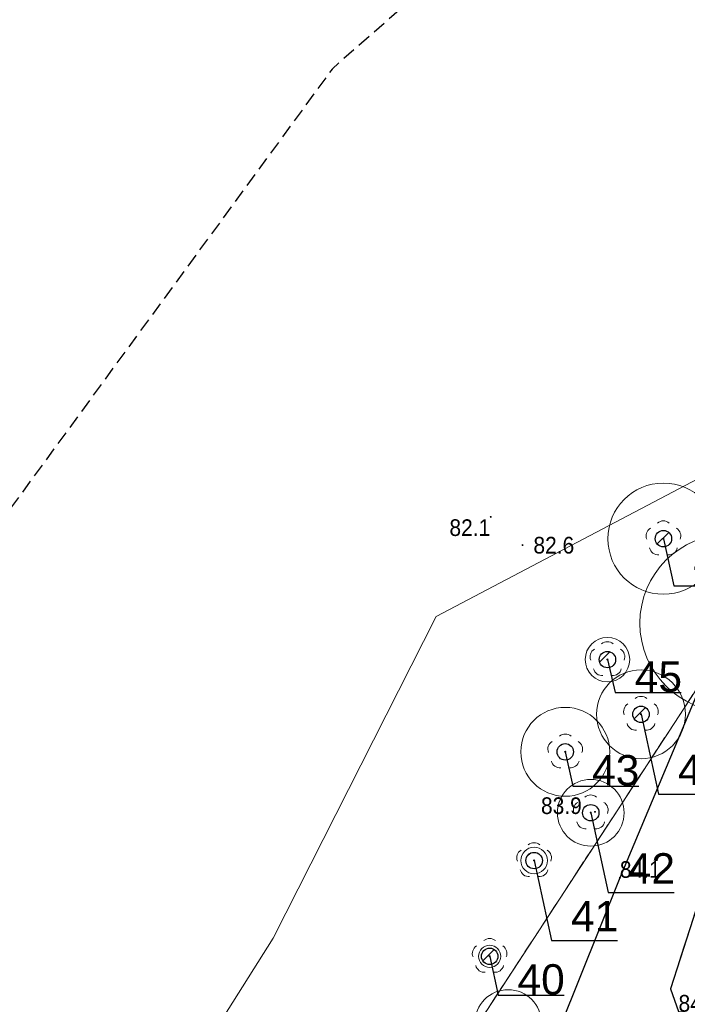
# Model space of a CAD drawing. Header units: metres. Extents: x 6540907 to 6541833, y 5893434 to 5894895.
# Tile 90 of 256: x 6540983 to 6541013, y 5894188 to 5894232. Entities that reach past the tile are written whole.
import ezdxf
from ezdxf import colors
from ezdxf.entities.mleader import LeaderData, LeaderLine
from ezdxf.math import Vec2, Vec3

# ---------------------------------------------------------------- set-up
doc = ezdxf.new("R2010")
doc.units = ezdxf.units.M
doc.header["$MEASUREMENT"] = 0
for name, pattern in [('1.5_0.5', [2, 1.5, -0.5]), ('2', [0.9, 0.6, -0.3]), ('219-500', [0, 0]), ('egug-500', [1, 0.5, -0.5])]:
    doc.linetypes.add(name, pattern=pattern)
doc.layers.get('0').update_dxf_attribs({"color": 2, "linetype": 'CONTINUOUS', "lineweight": 5})
for name, color, linetype, lineweight in [('218-kontur użytku gruntowego', 251, 'CONTINUOUS', 9), ('219-działka ewidencyjna', 152, 'CONTINUOUS', 18), ('drzewo liściaste', 251, 'CONTINUOUS', 9), ('jezdnia', 251, 'CONTINUOUS', 9), ('krawężnik', 251, 'CONTINUOUS', 9), ('pikieta naturalna', 251, 'CONTINUOUS', 9), ('pikieta naturalna-Atr2', 251, 'CONTINUOUS', 9), ('woda stojąca', 251, 'CONTINUOUS', 9), ('z_i_drzewa_liściste_korony', 66, 'CONTINUOUS', 20), ('z_i_drzewa_opis', 7, 'CONTINUOUS', 25), ('Zakres', 252, 'CONTINUOUS', 15)]:
    doc.layers.add(name, color=color, linetype=linetype, lineweight=lineweight)
doc.styles.add('Opisowy', font='arial.ttf')
doc.styles.get("Standard").update_dxf_attribs({"font": 'Arial', "width": 0.75})

# ---------------------------------------------------------------- blocks, each defined once
blk = doc.blocks.new('PW01')
at = {"linetype": 'Continuous', "lineweight": 13}
h = blk.add_hatch(color=0, dxfattribs=at)
edge = h.paths.add_edge_path()
edge.add_arc((0, 0), 0.045, 0, 360)
blk = doc.blocks.new('OP021')
at = {"linetype": 'Continuous', "lineweight": 13}
h = blk.add_hatch(color=0, dxfattribs=at)
edge = h.paths.add_edge_path()
edge.add_arc((0, 0), 0.05, 0, 360)
at = {"color": 0, "linetype": 'Continuous', "lineweight": 13}
for centre, start, end in [((-0.38, 0.124), 121.308, 202.548), ((0, 0.4), 49.272, 130.728), ((0.38, 0.124), 337.452, 58.692), ((-0.235, -0.324), 193.221, 274.871), ((0.235, -0.324), 265.129, 346.779)]:
    blk.add_arc(centre, 0.4, start, end, dxfattribs=at)
blk = doc.blocks.new('_None')
blk = doc.blocks.new('punkt')
h = blk.add_hatch()
h.set_pattern_fill('ANSI32', color=256, scale=0.2)
h.set_pattern_definition([(45, (-4781848.87, -5644337.08), (-1.34703841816, 1.34703841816), []), (45, (-4781847.972, -5644337.08), (-1.34703841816, 1.34703841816), [])])
edge = h.paths.add_edge_path()
edge.add_arc((0, 0), 0.243, 0, 360)
blk.add_circle((0, 0), 0.243)

msp = doc.modelspace()

# ---------------------------------------------------------------- linework, layer by layer
at = {"layer": '218-kontur użytku gruntowego', "linetype": 'egug-500', "lineweight": 18, "flags": 128}
for points in [[(6541015.38, 5894204.438), (6541000.71, 5894181.968)], [(6541000.71, 5894181.968), (6541015.38, 5894204.438)]]:
    msp.add_lwpolyline(points, dxfattribs=at)
at = {"layer": '219-działka ewidencyjna', "linetype": '219-500', "lineweight": 18, "flags": 128}
msp.add_lwpolyline([(6541018.98, 5894209.948), (6541000.71, 5894181.968)], dxfattribs=at)
at = {"layer": 'jezdnia', "linetype": '1.5_0.5', "lineweight": 18, "flags": 128}
msp.add_lwpolyline([(6540921.23, 5894108.338), (6540924.81, 5894104.958), (6540929.08, 5894109.478), (6540942.44, 5894123.308), (6540948.83, 5894127.078), (6540957.35, 5894132.048), (6540959.24, 5894133.098), (6540967.4, 5894137.838), (6540969.59, 5894139.138), (6540972.14, 5894140.538), (6540973.93, 5894141.538), (6540977.19, 5894143.428), (6540983.03, 5894147.318), (6540987.16, 5894150.868), (6540988.5, 5894152.208), (6540993.97, 5894157.658), (6540998.31, 5894162.568), (6541001.31, 5894166.758), (6541002.44, 5894168.378), (6541003.89, 5894170.388), (6541005.24, 5894171.608), (6541007.68, 5894172.528), (6541010.72, 5894172.898), (6541014.25, 5894172.258), (6541018.77, 5894170.458), (6541020.68, 5894172.438), (6541015.79, 5894177.148), (6541014.35, 5894179.378), (6541014.44, 5894181.898), (6541015.79, 5894183.468), (6541031.2, 5894193.128), (6541029.11, 5894195.978), (6541014.27, 5894187.548), (6541013.09, 5894187.658), (6541012.73, 5894188.688), (6541014.9, 5894195.438), (6541015.56, 5894197.168), (6541016.28, 5894198.878), (6541018.17, 5894202.358), (6541014.81, 5894204.068), (6541010.45, 5894193.678), (6541005.96, 5894182.498), (6541002.87, 5894176.248), (6540997.93, 5894168.668), (6540994.91, 5894164.648), (6540988.4, 5894157.578), (6540982.23, 5894151.808), (6540975.63, 5894147.188), (6540966.12, 5894141.668), (6540958.27, 5894137.338), (6540948.75, 5894131.828), (6540936.8, 5894124.378), (6540932.82, 5894121.338)], close=True, dxfattribs=at)
at = {"layer": 'krawężnik', "linetype": 'Continuous', "lineweight": 25, "flags": 128}
for points in [[(6541014.81, 5894204.068), (6541010.45, 5894193.678), (6541005.96, 5894182.498), (6541002.87, 5894176.248), (6540997.93, 5894168.668), (6540994.91, 5894164.648), (6540988.4, 5894157.578), (6540982.23, 5894151.808), (6540975.63, 5894147.188), (6540966.12, 5894141.668), (6540958.27, 5894137.338)], [(6541018.17, 5894202.358), (6541016.28, 5894198.878), (6541015.56, 5894197.168), (6541014.9, 5894195.438), (6541012.73, 5894188.688), (6541013.09, 5894187.658), (6541014.27, 5894187.548), (6541029.11, 5894195.978)]]:
    msp.add_lwpolyline(points, dxfattribs=at)
at = {"layer": 'woda stojąca', "linetype": 'Continuous', "lineweight": 18, "flags": 128}
msp.add_lwpolyline([(6540907.06, 5894107.925), (6540908.8, 5894109.748), (6540915.93, 5894116.298), (6540921.96, 5894121.128), (6540933.44, 5894133.998), (6540944.84, 5894142.188), (6540956.32, 5894151.188), (6540968.69, 5894161.598), (6540976.33, 5894167.588), (6540989.91, 5894183.128), (6540994.84, 5894190.958), (6541002.18, 5894205.438), (6541014.56, 5894211.938), (6541020.38, 5894215.608), (6541022.69, 5894220.518), (6541025.77, 5894221.548), (6541033.93, 5894226.228), (6541046.31, 5894234.428), (6541063.19, 5894246.088), (6541068.21, 5894250.668)], dxfattribs=at)
at = {"layer": 'z_i_drzewa_liściste_korony', "linetype": 'Continuous'}
for centre, radius in [((6541012.411, 5894208.935), 2.5), ((6541015.35, 5894205.138), 4), ((6541009.891, 5894203.495), 1), ((6541011.401, 5894201.035), 2), ((6541007.991, 5894199.345), 2), ((6541009.141, 5894196.605), 1.5), ((6541006.591, 5894194.455), 0.6), ((6541004.591, 5894190.145), 0.5), ((6541005.421, 5894187.145), 1.5)]:
    msp.add_circle(centre, radius, dxfattribs=at)
at = {"layer": 'Zakres', "linetype": '2', "lineweight": 25, "flags": 128}
msp.add_lwpolyline([(6541682.61, 5894095.007), (6541557.28, 5894200.188), (6541380.44, 5894273.688), (6541307.38, 5894262.598), (6541211.66, 5894300.638), (6541170.76, 5894305.568), (6541137.92, 5894291.268), (6541058.11, 5894283.298), (6540997.5, 5894230.068), (6540930.81, 5894138.998)], dxfattribs=at)

# ---------------------------------------------------------------- block references
at = {"layer": 'drzewo liściaste', "linetype": 'Continuous', "lineweight": 18}
for p in [(6541012.41, 5894208.938), (6541009.89, 5894203.498), (6541009.89, 5894203.498), (6541009.89, 5894203.498), (6541011.4, 5894201.038), (6541011.4, 5894201.038), (6541011.4, 5894201.038), (6541007.99, 5894199.348), (6541007.99, 5894199.348), (6541007.99, 5894199.348), (6541009.14, 5894196.608), (6541009.14, 5894196.608), (6541009.14, 5894196.608), (6541006.59, 5894194.458), (6541006.59, 5894194.458), (6541006.59, 5894194.458), (6541004.59, 5894190.148), (6541004.59, 5894190.148), (6541004.59, 5894190.148)]:
    msp.add_blockref('OP021', p, dxfattribs=at)
at = {"layer": 'pikieta naturalna', "linetype": 'Continuous', "lineweight": 13}
for p in [(6541004.64, 5894209.918), (6541006.07, 5894208.648), (6541009.33, 5894196.648), (6541010.45, 5894193.678)]:
    msp.add_blockref('PW01', p, dxfattribs=at)
at = {"layer": 'z_i_drzewa_opis', "ltscale": 0.01, "xscale": 1.520278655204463, "yscale": 1.520278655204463, "zscale": 1.520278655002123}
for p in [(6541012.411, 5894208.935), (6541009.891, 5894203.495), (6541011.401, 5894201.035), (6541007.991, 5894199.345), (6541009.141, 5894196.605), (6541006.591, 5894194.455), (6541004.591, 5894190.145)]:
    msp.add_blockref('punkt', p, dxfattribs=at)

# ---------------------------------------------------------------- texts
at = {"layer": 'pikieta naturalna-Atr2', "width": 0.9}
for s, p in [('82.1', (6541002.78, 5894209.058)), ('82.6', (6541006.56, 5894208.268)), ('83.9', (6541006.9, 5894196.548)), ('84.1', (6541010.45, 5894193.678)), ('84.1', (6541013.09, 5894187.658))]:
    msp.add_text(s, height=0.75, dxfattribs=at).set_placement(p)

# ---------------------------------------------------------------- leaders
at = {"layer": 'z_i_drzewa_opis'}
ml = msp.add_multileader_mtext('Standard', dxfattribs=at)
ml.set_content('47', color=256, style='Opisowy')
ml.set_leader_properties()
ml.set_arrow_properties(name='NONE')
ml.build(insert=Vec2(0, 0))
ml.multileader.update_dxf_attribs({"has_dogleg": 0, "text_left_attachment_type": 6, "text_right_attachment_type": 5, "text_top_attachment_type": 0, "text_bottom_attachment_type": 0, "dogleg_length": 1.914, "arrow_head_size": 7.005})
ctx = ml.context
ctx.base_point, ctx.char_height, ctx.arrow_head_size, ctx.landing_gap_size, ctx.plane_origin = Vec3(6541012.885, 5894206.818), 1.3683, 7.005, 0.876, Vec3(6541005.828, 5894200.959)
ctx.left_attachment, ctx.right_attachment, ctx.attachment_type = 6, 5, 2
notes = []
notes.append((ctx, [(1, (1, 1, 0), (6541009.844, 5894206.818), (1, 0), 3.041, [(0, [(6541012.411, 5894208.935), (6541012.885, 5894206.818), (6541012.885, 5894206.818), (6541012.885, 5894206.818), (6541012.885, 5894206.818), (6541012.885, 5894206.818), (6541012.885, 5894206.818), (6541012.885, 5894206.818), (6541012.885, 5894206.818), (6541012.885, 5894206.818), (6541012.885, 5894206.818), (6541012.885, 5894206.818), (6541012.885, 5894206.818), (6541012.885, 5894206.818), (6541012.885, 5894206.818), (6541012.885, 5894206.818), (6541012.885, 5894206.818), (6541012.885, 5894206.818), (6541012.885, 5894206.818), (6541012.885, 5894206.818), (6541012.885, 5894206.818), (6541012.885, 5894206.818), (6541012.885, 5894206.818), (6541012.885, 5894206.818), (6541012.885, 5894206.818), (6541012.885, 5894206.818), (6541012.885, 5894206.818), (6541012.885, 5894206.818), (6541012.885, 5894206.818), (6541012.885, 5894206.818), (6541012.885, 5894206.818), (6541012.885, 5894206.818), (6541012.885, 5894206.818), (6541012.885, 5894206.818), (6541012.885, 5894206.818), (6541012.885, 5894206.818), (6541012.885, 5894206.818), (6541012.885, 5894206.818), (6541012.885, 5894206.818), (6541012.885, 5894206.818), (6541012.885, 5894206.818), (6541012.885, 5894206.818), (6541012.885, 5894206.818), (6541012.885, 5894206.818), (6541012.885, 5894206.818), (6541012.885, 5894206.818), (6541012.885, 5894206.818), (6541012.885, 5894206.818), (6541012.885, 5894206.818), (6541012.885, 5894206.818), (6541012.885, 5894206.818), (6541012.885, 5894206.818), (6541012.885, 5894206.818), (6541012.885, 5894206.818), (6541012.885, 5894206.818), (6541012.885, 5894206.818), (6541012.885, 5894206.818), (6541012.885, 5894206.818), (6541012.885, 5894206.818), (6541012.885, 5894206.818), (6541012.885, 5894206.818), (6541012.885, 5894206.818), (6541012.885, 5894206.818), (6541012.885, 5894206.818), (6541012.885, 5894206.818), (6541012.885, 5894206.818), (6541012.885, 5894206.818), (6541012.885, 5894206.818), (6541012.885, 5894206.818), (6541012.885, 5894206.818), (6541012.885, 5894206.818), (6541012.885, 5894206.818), (6541012.885, 5894206.818), (6541012.885, 5894206.818), (6541012.885, 5894206.818), (6541012.885, 5894206.818), (6541012.885, 5894206.818), (6541012.885, 5894206.818), (6541012.885, 5894206.818), (6541012.885, 5894206.818), (6541012.885, 5894206.818), (6541012.885, 5894206.818), (6541012.885, 5894206.818), (6541012.885, 5894206.818), (6541012.885, 5894206.818), (6541012.885, 5894206.818), (6541012.885, 5894206.818), (6541012.885, 5894206.818), (6541012.885, 5894206.818), (6541012.885, 5894206.818), (6541012.885, 5894206.818), (6541012.885, 5894206.818), (6541012.885, 5894206.818), (6541012.885, 5894206.818), (6541012.885, 5894206.818), (6541012.885, 5894206.818), (6541012.885, 5894206.818), (6541012.885, 5894206.818), (6541012.885, 5894206.818), (6541012.885, 5894206.818), (6541012.885, 5894206.818), (6541012.885, 5894206.818), (6541012.885, 5894206.818), (6541012.885, 5894206.818), (6541012.885, 5894206.818), (6541012.885, 5894206.818), (6541012.885, 5894206.818), (6541012.885, 5894206.818), (6541012.885, 5894206.818), (6541012.885, 5894206.818), (6541012.885, 5894206.818), (6541012.885, 5894206.818), (6541012.885, 5894206.818), (6541012.885, 5894206.818), (6541012.885, 5894206.818), (6541012.885, 5894206.818), (6541012.885, 5894206.818), (6541012.885, 5894206.818), (6541012.885, 5894206.818), (6541012.885, 5894206.818), (6541012.885, 5894206.818), (6541012.885, 5894206.818), (6541012.885, 5894206.818), (6541012.885, 5894206.818), (6541012.885, 5894206.818), (6541012.885, 5894206.818)], 256, [])])]))
ctx.mtext.insert, ctx.mtext.flow_direction = Vec3(6541013.76, 5894208.591), 5
ml = msp.add_multileader_mtext('Standard', dxfattribs=at)
ml.set_content('46', color=256, style='Opisowy')
ml.set_leader_properties()
ml.set_arrow_properties(name='NONE')
ml.build(insert=Vec2(0, 0))
ml.multileader.update_dxf_attribs({"has_dogleg": 0, "text_left_attachment_type": 6, "text_right_attachment_type": 5, "text_top_attachment_type": 0, "text_bottom_attachment_type": 0, "dogleg_length": 1.914, "arrow_head_size": 7.005})
ctx = ml.context
ctx.base_point, ctx.char_height, ctx.arrow_head_size, ctx.landing_gap_size, ctx.plane_origin = Vec3(6541015.763, 5894203.379), 1.3683, 7.005, 0.876, Vec3(6541008.768, 5894197.159)
ctx.left_attachment, ctx.right_attachment, ctx.attachment_type = 6, 5, 2
notes.append((ctx, [(1, (1, 1, 0), (6541012.723, 5894203.379), (1, 0), 3.041, [(0, [(6541015.351, 5894205.135), (6541015.763, 5894203.379), (6541015.763, 5894203.379), (6541015.763, 5894203.379), (6541015.763, 5894203.379), (6541015.763, 5894203.379), (6541015.763, 5894203.379), (6541015.763, 5894203.379), (6541015.763, 5894203.379), (6541015.763, 5894203.379), (6541015.763, 5894203.379), (6541015.763, 5894203.379), (6541015.763, 5894203.379), (6541015.763, 5894203.379), (6541015.763, 5894203.379), (6541015.763, 5894203.379), (6541015.763, 5894203.379), (6541015.763, 5894203.379), (6541015.763, 5894203.379), (6541015.763, 5894203.379), (6541015.763, 5894203.379), (6541015.763, 5894203.379), (6541015.763, 5894203.379), (6541015.763, 5894203.379), (6541015.763, 5894203.379), (6541015.763, 5894203.379), (6541015.763, 5894203.379), (6541015.763, 5894203.379), (6541015.763, 5894203.379), (6541015.763, 5894203.379), (6541015.763, 5894203.379), (6541015.763, 5894203.379), (6541015.763, 5894203.379), (6541015.763, 5894203.379), (6541015.763, 5894203.379), (6541015.763, 5894203.379), (6541015.763, 5894203.379), (6541015.763, 5894203.379), (6541015.763, 5894203.379), (6541015.763, 5894203.379), (6541015.763, 5894203.379), (6541015.763, 5894203.379), (6541015.763, 5894203.379), (6541015.763, 5894203.379), (6541015.763, 5894203.379), (6541015.763, 5894203.379), (6541015.763, 5894203.379), (6541015.763, 5894203.379), (6541015.763, 5894203.379), (6541015.763, 5894203.379), (6541015.763, 5894203.379), (6541015.763, 5894203.379), (6541015.763, 5894203.379), (6541015.763, 5894203.379), (6541015.763, 5894203.379), (6541015.763, 5894203.379), (6541015.763, 5894203.379), (6541015.763, 5894203.379), (6541015.763, 5894203.379), (6541015.763, 5894203.379), (6541015.763, 5894203.379), (6541015.763, 5894203.379), (6541015.763, 5894203.379), (6541015.763, 5894203.379), (6541015.763, 5894203.379), (6541015.763, 5894203.379), (6541015.763, 5894203.379), (6541015.763, 5894203.379), (6541015.763, 5894203.379), (6541015.763, 5894203.379), (6541015.763, 5894203.379), (6541015.763, 5894203.379), (6541015.763, 5894203.379), (6541015.763, 5894203.379), (6541015.763, 5894203.379), (6541015.763, 5894203.379), (6541015.763, 5894203.379), (6541015.763, 5894203.379), (6541015.763, 5894203.379), (6541015.763, 5894203.379), (6541015.763, 5894203.379), (6541015.763, 5894203.379), (6541015.763, 5894203.379), (6541015.763, 5894203.379), (6541015.763, 5894203.379), (6541015.763, 5894203.379), (6541015.763, 5894203.379), (6541015.763, 5894203.379), (6541015.763, 5894203.379), (6541015.763, 5894203.379), (6541015.763, 5894203.379), (6541015.763, 5894203.379), (6541015.763, 5894203.379), (6541015.763, 5894203.379), (6541015.763, 5894203.379), (6541015.763, 5894203.379), (6541015.763, 5894203.379), (6541015.763, 5894203.379), (6541015.763, 5894203.379), (6541015.763, 5894203.379), (6541015.763, 5894203.379), (6541015.763, 5894203.379), (6541015.763, 5894203.379), (6541015.763, 5894203.379), (6541015.763, 5894203.379), (6541015.763, 5894203.379), (6541015.763, 5894203.379), (6541015.763, 5894203.379), (6541015.763, 5894203.379), (6541015.763, 5894203.379), (6541015.763, 5894203.379), (6541015.763, 5894203.379), (6541015.763, 5894203.379), (6541015.763, 5894203.379), (6541015.763, 5894203.379), (6541015.763, 5894203.379), (6541015.763, 5894203.379), (6541015.763, 5894203.379), (6541015.763, 5894203.379), (6541015.763, 5894203.379), (6541015.763, 5894203.379), (6541015.763, 5894203.379), (6541015.763, 5894203.379), (6541015.763, 5894203.379), (6541015.763, 5894203.379), (6541015.763, 5894203.379)], 256, [])])]))
ctx.mtext.insert, ctx.mtext.flow_direction = Vec3(6541016.639, 5894204.771), 5
ml = msp.add_multileader_mtext('Standard', dxfattribs=at)
ml.set_content('45', color=256, style='Opisowy')
ml.set_leader_properties()
ml.set_arrow_properties(name='NONE')
ml.build(insert=Vec2(0, 0))
ml.multileader.update_dxf_attribs({"has_dogleg": 0, "text_left_attachment_type": 6, "text_right_attachment_type": 5, "text_top_attachment_type": 0, "text_bottom_attachment_type": 0, "dogleg_length": 1.914, "arrow_head_size": 7.005})
ctx = ml.context
ctx.base_point, ctx.char_height, ctx.arrow_head_size, ctx.landing_gap_size, ctx.plane_origin = Vec3(6541010.245, 5894202.02), 1.3683, 7.005, 0.876, Vec3(6541003.308, 5894195.519)
ctx.left_attachment, ctx.right_attachment, ctx.attachment_type = 6, 5, 2
notes.append((ctx, [(1, (1, 1, 0), (6541007.205, 5894202.02), (1, 0), 3.041, [(0, [(6541009.891, 5894203.495), (6541010.245, 5894202.02), (6541010.245, 5894202.02), (6541010.245, 5894202.02), (6541010.245, 5894202.02), (6541010.245, 5894202.02), (6541010.245, 5894202.02), (6541010.245, 5894202.02), (6541010.245, 5894202.02), (6541010.245, 5894202.02), (6541010.245, 5894202.02), (6541010.245, 5894202.02), (6541010.245, 5894202.02), (6541010.245, 5894202.02), (6541010.245, 5894202.02), (6541010.245, 5894202.02), (6541010.245, 5894202.02), (6541010.245, 5894202.02), (6541010.245, 5894202.02), (6541010.245, 5894202.02), (6541010.245, 5894202.02), (6541010.245, 5894202.02), (6541010.245, 5894202.02), (6541010.245, 5894202.02), (6541010.245, 5894202.02), (6541010.245, 5894202.02), (6541010.245, 5894202.02), (6541010.245, 5894202.02), (6541010.245, 5894202.02), (6541010.245, 5894202.02), (6541010.245, 5894202.02), (6541010.245, 5894202.02), (6541010.245, 5894202.02), (6541010.245, 5894202.02), (6541010.245, 5894202.02), (6541010.245, 5894202.02), (6541010.245, 5894202.02), (6541010.245, 5894202.02), (6541010.245, 5894202.02), (6541010.245, 5894202.02), (6541010.245, 5894202.02), (6541010.245, 5894202.02), (6541010.245, 5894202.02), (6541010.245, 5894202.02), (6541010.245, 5894202.02), (6541010.245, 5894202.02), (6541010.245, 5894202.02), (6541010.245, 5894202.02), (6541010.245, 5894202.02), (6541010.245, 5894202.02), (6541010.245, 5894202.02), (6541010.245, 5894202.02), (6541010.245, 5894202.02), (6541010.245, 5894202.02), (6541010.245, 5894202.02), (6541010.245, 5894202.02), (6541010.245, 5894202.02), (6541010.245, 5894202.02), (6541010.245, 5894202.02), (6541010.245, 5894202.02), (6541010.245, 5894202.02), (6541010.245, 5894202.02), (6541010.245, 5894202.02), (6541010.245, 5894202.02), (6541010.245, 5894202.02), (6541010.245, 5894202.02), (6541010.245, 5894202.02), (6541010.245, 5894202.02), (6541010.245, 5894202.02), (6541010.245, 5894202.02), (6541010.245, 5894202.02), (6541010.245, 5894202.02), (6541010.245, 5894202.02), (6541010.245, 5894202.02), (6541010.245, 5894202.02), (6541010.245, 5894202.02), (6541010.245, 5894202.02), (6541010.245, 5894202.02), (6541010.245, 5894202.02), (6541010.245, 5894202.02), (6541010.245, 5894202.02), (6541010.245, 5894202.02), (6541010.245, 5894202.02), (6541010.245, 5894202.02), (6541010.245, 5894202.02), (6541010.245, 5894202.02), (6541010.245, 5894202.02), (6541010.245, 5894202.02), (6541010.245, 5894202.02), (6541010.245, 5894202.02), (6541010.245, 5894202.02), (6541010.245, 5894202.02), (6541010.245, 5894202.02), (6541010.245, 5894202.02), (6541010.245, 5894202.02), (6541010.245, 5894202.02), (6541010.245, 5894202.02), (6541010.245, 5894202.02), (6541010.245, 5894202.02), (6541010.245, 5894202.02), (6541010.245, 5894202.02), (6541010.245, 5894202.02), (6541010.245, 5894202.02), (6541010.245, 5894202.02), (6541010.245, 5894202.02), (6541010.245, 5894202.02), (6541010.245, 5894202.02), (6541010.245, 5894202.02), (6541010.245, 5894202.02), (6541010.245, 5894202.02), (6541010.245, 5894202.02), (6541010.245, 5894202.02), (6541010.245, 5894202.02), (6541010.245, 5894202.02), (6541010.245, 5894202.02), (6541010.245, 5894202.02), (6541010.245, 5894202.02), (6541010.245, 5894202.02), (6541010.245, 5894202.02), (6541010.245, 5894202.02), (6541010.245, 5894202.02), (6541010.245, 5894202.02), (6541010.245, 5894202.02), (6541010.245, 5894202.02), (6541010.245, 5894202.02), (6541010.245, 5894202.02)], 256, [])])]))
ctx.mtext.insert, ctx.mtext.flow_direction = Vec3(6541011.121, 5894203.411), 5
ml = msp.add_multileader_mtext('Standard', dxfattribs=at)
ml.set_content('44', color=256, style='Opisowy')
ml.set_leader_properties()
ml.set_arrow_properties(name='NONE')
ml.build(insert=Vec2(0, 0))
ml.multileader.update_dxf_attribs({"has_dogleg": 0, "text_left_attachment_type": 6, "text_right_attachment_type": 5, "text_top_attachment_type": 0, "text_bottom_attachment_type": 0, "dogleg_length": 1.914, "arrow_head_size": 7.005})
ctx = ml.context
ctx.base_point, ctx.char_height, ctx.arrow_head_size, ctx.landing_gap_size, ctx.plane_origin = Vec3(6541012.19, 5894197.443), 1.3683, 7.005, 0.876, Vec3(6541004.818, 5894193.059)
ctx.left_attachment, ctx.right_attachment, ctx.attachment_type = 6, 5, 2
notes.append((ctx, [(1, (1, 1, 0), (6541009.149, 5894197.443), (1, 0), 3.041, [(0, [(6541011.401, 5894201.035), (6541012.19, 5894197.443), (6541012.19, 5894197.443), (6541012.19, 5894197.443), (6541012.19, 5894197.443), (6541012.19, 5894197.443), (6541012.19, 5894197.443), (6541012.19, 5894197.443), (6541012.19, 5894197.443), (6541012.19, 5894197.443), (6541012.19, 5894197.443), (6541012.19, 5894197.443), (6541012.19, 5894197.443), (6541012.19, 5894197.443), (6541012.19, 5894197.443), (6541012.19, 5894197.443), (6541012.19, 5894197.443), (6541012.19, 5894197.443), (6541012.19, 5894197.443), (6541012.19, 5894197.443), (6541012.19, 5894197.443), (6541012.19, 5894197.443), (6541012.19, 5894197.443), (6541012.19, 5894197.443), (6541012.19, 5894197.443), (6541012.19, 5894197.443), (6541012.19, 5894197.443), (6541012.19, 5894197.443), (6541012.19, 5894197.443), (6541012.19, 5894197.443), (6541012.19, 5894197.443), (6541012.19, 5894197.443), (6541012.19, 5894197.443), (6541012.19, 5894197.443), (6541012.19, 5894197.443), (6541012.19, 5894197.443), (6541012.19, 5894197.443), (6541012.19, 5894197.443), (6541012.19, 5894197.443), (6541012.19, 5894197.443), (6541012.19, 5894197.443), (6541012.19, 5894197.443), (6541012.19, 5894197.443), (6541012.19, 5894197.443), (6541012.19, 5894197.443), (6541012.19, 5894197.443), (6541012.19, 5894197.443), (6541012.19, 5894197.443), (6541012.19, 5894197.443), (6541012.19, 5894197.443), (6541012.19, 5894197.443), (6541012.19, 5894197.443), (6541012.19, 5894197.443), (6541012.19, 5894197.443), (6541012.19, 5894197.443), (6541012.19, 5894197.443), (6541012.19, 5894197.443), (6541012.19, 5894197.443), (6541012.19, 5894197.443), (6541012.19, 5894197.443), (6541012.19, 5894197.443), (6541012.19, 5894197.443), (6541012.19, 5894197.443), (6541012.19, 5894197.443), (6541012.19, 5894197.443), (6541012.19, 5894197.443), (6541012.19, 5894197.443), (6541012.19, 5894197.443), (6541012.19, 5894197.443), (6541012.19, 5894197.443), (6541012.19, 5894197.443), (6541012.19, 5894197.443), (6541012.19, 5894197.443), (6541012.19, 5894197.443), (6541012.19, 5894197.443), (6541012.19, 5894197.443), (6541012.19, 5894197.443), (6541012.19, 5894197.443), (6541012.19, 5894197.443), (6541012.19, 5894197.443), (6541012.19, 5894197.443), (6541012.19, 5894197.443), (6541012.19, 5894197.443), (6541012.19, 5894197.443), (6541012.19, 5894197.443), (6541012.19, 5894197.443), (6541012.19, 5894197.443), (6541012.19, 5894197.443), (6541012.19, 5894197.443), (6541012.19, 5894197.443), (6541012.19, 5894197.443), (6541012.19, 5894197.443), (6541012.19, 5894197.443), (6541012.19, 5894197.443), (6541012.19, 5894197.443), (6541012.19, 5894197.443), (6541012.19, 5894197.443), (6541012.19, 5894197.443), (6541012.19, 5894197.443), (6541012.19, 5894197.443), (6541012.19, 5894197.443), (6541012.19, 5894197.443), (6541012.19, 5894197.443), (6541012.19, 5894197.443), (6541012.19, 5894197.443), (6541012.19, 5894197.443), (6541012.19, 5894197.443), (6541012.19, 5894197.443), (6541012.19, 5894197.443), (6541012.19, 5894197.443), (6541012.19, 5894197.443), (6541012.19, 5894197.443), (6541012.19, 5894197.443), (6541012.19, 5894197.443), (6541012.19, 5894197.443), (6541012.19, 5894197.443), (6541012.19, 5894197.443), (6541012.19, 5894197.443), (6541012.19, 5894197.443), (6541012.19, 5894197.443), (6541012.19, 5894197.443), (6541012.19, 5894197.443), (6541012.19, 5894197.443), (6541012.19, 5894197.443), (6541012.19, 5894197.443), (6541012.19, 5894197.443)], 256, [])])]))
ctx.mtext.insert, ctx.mtext.flow_direction = Vec3(6541013.065, 5894199.216), 5
ml = msp.add_multileader_mtext('Standard', dxfattribs=at)
ml.set_content('43', color=256, style='Opisowy')
ml.set_leader_properties()
ml.set_arrow_properties(name='NONE')
ml.build(insert=Vec2(0, 0))
ml.multileader.update_dxf_attribs({"has_dogleg": 0, "text_left_attachment_type": 6, "text_right_attachment_type": 5, "text_top_attachment_type": 0, "text_bottom_attachment_type": 0, "dogleg_length": 1.914, "arrow_head_size": 7.005})
ctx = ml.context
ctx.base_point, ctx.char_height, ctx.arrow_head_size, ctx.landing_gap_size, ctx.plane_origin = Vec3(6541008.326, 5894197.808), 1.3683, 7.005, 0.876, Vec3(6541001.408, 5894191.369)
ctx.left_attachment, ctx.right_attachment, ctx.attachment_type = 6, 5, 2
notes.append((ctx, [(1, (1, 1, 0), (6541005.286, 5894197.808), (1, 0), 3.041, [(0, [(6541007.991, 5894199.345), (6541008.326, 5894197.808), (6541008.326, 5894197.808), (6541008.326, 5894197.808), (6541008.326, 5894197.808), (6541008.326, 5894197.808), (6541008.326, 5894197.808), (6541008.326, 5894197.808), (6541008.326, 5894197.808), (6541008.326, 5894197.808), (6541008.326, 5894197.808), (6541008.326, 5894197.808), (6541008.326, 5894197.808), (6541008.326, 5894197.808), (6541008.326, 5894197.808), (6541008.326, 5894197.808), (6541008.326, 5894197.808), (6541008.326, 5894197.808), (6541008.326, 5894197.808), (6541008.326, 5894197.808), (6541008.326, 5894197.808), (6541008.326, 5894197.808), (6541008.326, 5894197.808), (6541008.326, 5894197.808), (6541008.326, 5894197.808), (6541008.326, 5894197.808), (6541008.326, 5894197.808), (6541008.326, 5894197.808), (6541008.326, 5894197.808), (6541008.326, 5894197.808), (6541008.326, 5894197.808), (6541008.326, 5894197.808), (6541008.326, 5894197.808), (6541008.326, 5894197.808), (6541008.326, 5894197.808), (6541008.326, 5894197.808), (6541008.326, 5894197.808), (6541008.326, 5894197.808), (6541008.326, 5894197.808), (6541008.326, 5894197.808), (6541008.326, 5894197.808), (6541008.326, 5894197.808), (6541008.326, 5894197.808), (6541008.326, 5894197.808), (6541008.326, 5894197.808), (6541008.326, 5894197.808), (6541008.326, 5894197.808), (6541008.326, 5894197.808), (6541008.326, 5894197.808), (6541008.326, 5894197.808), (6541008.326, 5894197.808), (6541008.326, 5894197.808), (6541008.326, 5894197.808), (6541008.326, 5894197.808), (6541008.326, 5894197.808), (6541008.326, 5894197.808), (6541008.326, 5894197.808), (6541008.326, 5894197.808), (6541008.326, 5894197.808), (6541008.326, 5894197.808), (6541008.326, 5894197.808), (6541008.326, 5894197.808), (6541008.326, 5894197.808), (6541008.326, 5894197.808), (6541008.326, 5894197.808), (6541008.326, 5894197.808), (6541008.326, 5894197.808), (6541008.326, 5894197.808), (6541008.326, 5894197.808), (6541008.326, 5894197.808), (6541008.326, 5894197.808), (6541008.326, 5894197.808), (6541008.326, 5894197.808), (6541008.326, 5894197.808), (6541008.326, 5894197.808), (6541008.326, 5894197.808), (6541008.326, 5894197.808), (6541008.326, 5894197.808), (6541008.326, 5894197.808), (6541008.326, 5894197.808), (6541008.326, 5894197.808), (6541008.326, 5894197.808), (6541008.326, 5894197.808), (6541008.326, 5894197.808), (6541008.326, 5894197.808), (6541008.326, 5894197.808), (6541008.326, 5894197.808), (6541008.326, 5894197.808), (6541008.326, 5894197.808), (6541008.326, 5894197.808), (6541008.326, 5894197.808), (6541008.326, 5894197.808), (6541008.326, 5894197.808), (6541008.326, 5894197.808), (6541008.326, 5894197.808), (6541008.326, 5894197.808), (6541008.326, 5894197.808), (6541008.326, 5894197.808), (6541008.326, 5894197.808), (6541008.326, 5894197.808), (6541008.326, 5894197.808), (6541008.326, 5894197.808), (6541008.326, 5894197.808), (6541008.326, 5894197.808), (6541008.326, 5894197.808), (6541008.326, 5894197.808), (6541008.326, 5894197.808), (6541008.326, 5894197.808), (6541008.326, 5894197.808), (6541008.326, 5894197.808), (6541008.326, 5894197.808), (6541008.326, 5894197.808), (6541008.326, 5894197.808), (6541008.326, 5894197.808), (6541008.326, 5894197.808), (6541008.326, 5894197.808), (6541008.326, 5894197.808), (6541008.326, 5894197.808), (6541008.326, 5894197.808), (6541008.326, 5894197.808), (6541008.326, 5894197.808), (6541008.326, 5894197.808), (6541008.326, 5894197.808), (6541008.326, 5894197.808), (6541008.326, 5894197.808), (6541008.326, 5894197.808)], 256, [])])]))
ctx.mtext.insert, ctx.mtext.flow_direction = Vec3(6541009.202, 5894199.2), 5
ml = msp.add_multileader_mtext('Standard', dxfattribs=at)
ml.set_content('42', color=256, style='Opisowy')
ml.set_leader_properties()
ml.set_arrow_properties(name='NONE')
ml.build(insert=Vec2(0, 0))
ml.multileader.update_dxf_attribs({"has_dogleg": 0, "text_left_attachment_type": 6, "text_right_attachment_type": 5, "text_top_attachment_type": 0, "text_bottom_attachment_type": 0, "dogleg_length": 1.914, "arrow_head_size": 7.005})
ctx = ml.context
ctx.base_point, ctx.char_height, ctx.arrow_head_size, ctx.landing_gap_size, ctx.plane_origin = Vec3(6541009.93, 5894193.013), 1.3683, 7.005, 0.876, Vec3(6541002.558, 5894188.629)
ctx.left_attachment, ctx.right_attachment, ctx.attachment_type = 6, 5, 2
notes.append((ctx, [(1, (1, 1, 0), (6541006.889, 5894193.013), (1, 0), 3.041, [(0, [(6541009.141, 5894196.605), (6541009.93, 5894193.013), (6541009.93, 5894193.013), (6541009.93, 5894193.013), (6541009.93, 5894193.013), (6541009.93, 5894193.013), (6541009.93, 5894193.013), (6541009.93, 5894193.013), (6541009.93, 5894193.013), (6541009.93, 5894193.013), (6541009.93, 5894193.013), (6541009.93, 5894193.013), (6541009.93, 5894193.013), (6541009.93, 5894193.013), (6541009.93, 5894193.013), (6541009.93, 5894193.013), (6541009.93, 5894193.013), (6541009.93, 5894193.013), (6541009.93, 5894193.013), (6541009.93, 5894193.013), (6541009.93, 5894193.013), (6541009.93, 5894193.013), (6541009.93, 5894193.013), (6541009.93, 5894193.013), (6541009.93, 5894193.013), (6541009.93, 5894193.013), (6541009.93, 5894193.013), (6541009.93, 5894193.013), (6541009.93, 5894193.013), (6541009.93, 5894193.013), (6541009.93, 5894193.013), (6541009.93, 5894193.013), (6541009.93, 5894193.013), (6541009.93, 5894193.013), (6541009.93, 5894193.013), (6541009.93, 5894193.013), (6541009.93, 5894193.013), (6541009.93, 5894193.013), (6541009.93, 5894193.013), (6541009.93, 5894193.013), (6541009.93, 5894193.013), (6541009.93, 5894193.013), (6541009.93, 5894193.013), (6541009.93, 5894193.013), (6541009.93, 5894193.013), (6541009.93, 5894193.013), (6541009.93, 5894193.013), (6541009.93, 5894193.013), (6541009.93, 5894193.013), (6541009.93, 5894193.013), (6541009.93, 5894193.013), (6541009.93, 5894193.013), (6541009.93, 5894193.013), (6541009.93, 5894193.013), (6541009.93, 5894193.013), (6541009.93, 5894193.013), (6541009.93, 5894193.013), (6541009.93, 5894193.013), (6541009.93, 5894193.013), (6541009.93, 5894193.013), (6541009.93, 5894193.013), (6541009.93, 5894193.013), (6541009.93, 5894193.013), (6541009.93, 5894193.013), (6541009.93, 5894193.013), (6541009.93, 5894193.013), (6541009.93, 5894193.013), (6541009.93, 5894193.013), (6541009.93, 5894193.013), (6541009.93, 5894193.013), (6541009.93, 5894193.013), (6541009.93, 5894193.013), (6541009.93, 5894193.013), (6541009.93, 5894193.013), (6541009.93, 5894193.013), (6541009.93, 5894193.013), (6541009.93, 5894193.013), (6541009.93, 5894193.013), (6541009.93, 5894193.013), (6541009.93, 5894193.013), (6541009.93, 5894193.013), (6541009.93, 5894193.013), (6541009.93, 5894193.013), (6541009.93, 5894193.013), (6541009.93, 5894193.013), (6541009.93, 5894193.013), (6541009.93, 5894193.013), (6541009.93, 5894193.013), (6541009.93, 5894193.013), (6541009.93, 5894193.013), (6541009.93, 5894193.013), (6541009.93, 5894193.013), (6541009.93, 5894193.013), (6541009.93, 5894193.013), (6541009.93, 5894193.013), (6541009.93, 5894193.013), (6541009.93, 5894193.013), (6541009.93, 5894193.013), (6541009.93, 5894193.013), (6541009.93, 5894193.013), (6541009.93, 5894193.013), (6541009.93, 5894193.013), (6541009.93, 5894193.013), (6541009.93, 5894193.013), (6541009.93, 5894193.013), (6541009.93, 5894193.013), (6541009.93, 5894193.013), (6541009.93, 5894193.013), (6541009.93, 5894193.013), (6541009.93, 5894193.013), (6541009.93, 5894193.013), (6541009.93, 5894193.013), (6541009.93, 5894193.013), (6541009.93, 5894193.013), (6541009.93, 5894193.013), (6541009.93, 5894193.013), (6541009.93, 5894193.013), (6541009.93, 5894193.013), (6541009.93, 5894193.013), (6541009.93, 5894193.013), (6541009.93, 5894193.013), (6541009.93, 5894193.013), (6541009.93, 5894193.013), (6541009.93, 5894193.013), (6541009.93, 5894193.013), (6541009.93, 5894193.013)], 256, [])])]))
ctx.mtext.insert, ctx.mtext.flow_direction = Vec3(6541010.805, 5894194.786), 5
ml = msp.add_multileader_mtext('Standard', dxfattribs=at)
ml.set_content('41', color=256, style='Opisowy')
ml.set_leader_properties()
ml.set_arrow_properties(name='NONE')
ml.build(insert=Vec2(0, 0))
ml.multileader.update_dxf_attribs({"has_dogleg": 0, "text_left_attachment_type": 6, "text_right_attachment_type": 5, "text_top_attachment_type": 0, "text_bottom_attachment_type": 0, "dogleg_length": 1.914, "arrow_head_size": 7.005})
ctx = ml.context
ctx.base_point, ctx.char_height, ctx.arrow_head_size, ctx.landing_gap_size, ctx.plane_origin = Vec3(6541007.38, 5894190.863), 1.3683, 7.005, 0.876, Vec3(6541000.008, 5894186.479)
ctx.left_attachment, ctx.right_attachment, ctx.attachment_type = 6, 5, 2
notes.append((ctx, [(1, (1, 1, 0), (6541004.339, 5894190.863), (1, 0), 3.041, [(0, [(6541006.591, 5894194.455), (6541007.38, 5894190.863), (6541007.38, 5894190.863), (6541007.38, 5894190.863), (6541007.38, 5894190.863), (6541007.38, 5894190.863), (6541007.38, 5894190.863), (6541007.38, 5894190.863), (6541007.38, 5894190.863), (6541007.38, 5894190.863), (6541007.38, 5894190.863), (6541007.38, 5894190.863), (6541007.38, 5894190.863), (6541007.38, 5894190.863), (6541007.38, 5894190.863), (6541007.38, 5894190.863), (6541007.38, 5894190.863), (6541007.38, 5894190.863), (6541007.38, 5894190.863), (6541007.38, 5894190.863), (6541007.38, 5894190.863), (6541007.38, 5894190.863), (6541007.38, 5894190.863), (6541007.38, 5894190.863), (6541007.38, 5894190.863), (6541007.38, 5894190.863), (6541007.38, 5894190.863), (6541007.38, 5894190.863), (6541007.38, 5894190.863), (6541007.38, 5894190.863), (6541007.38, 5894190.863), (6541007.38, 5894190.863), (6541007.38, 5894190.863), (6541007.38, 5894190.863), (6541007.38, 5894190.863), (6541007.38, 5894190.863), (6541007.38, 5894190.863), (6541007.38, 5894190.863), (6541007.38, 5894190.863), (6541007.38, 5894190.863), (6541007.38, 5894190.863), (6541007.38, 5894190.863), (6541007.38, 5894190.863), (6541007.38, 5894190.863), (6541007.38, 5894190.863), (6541007.38, 5894190.863), (6541007.38, 5894190.863), (6541007.38, 5894190.863), (6541007.38, 5894190.863), (6541007.38, 5894190.863), (6541007.38, 5894190.863), (6541007.38, 5894190.863), (6541007.38, 5894190.863), (6541007.38, 5894190.863), (6541007.38, 5894190.863), (6541007.38, 5894190.863), (6541007.38, 5894190.863), (6541007.38, 5894190.863), (6541007.38, 5894190.863), (6541007.38, 5894190.863), (6541007.38, 5894190.863), (6541007.38, 5894190.863), (6541007.38, 5894190.863), (6541007.38, 5894190.863), (6541007.38, 5894190.863), (6541007.38, 5894190.863), (6541007.38, 5894190.863), (6541007.38, 5894190.863), (6541007.38, 5894190.863), (6541007.38, 5894190.863), (6541007.38, 5894190.863), (6541007.38, 5894190.863), (6541007.38, 5894190.863), (6541007.38, 5894190.863), (6541007.38, 5894190.863), (6541007.38, 5894190.863), (6541007.38, 5894190.863), (6541007.38, 5894190.863), (6541007.38, 5894190.863), (6541007.38, 5894190.863), (6541007.38, 5894190.863), (6541007.38, 5894190.863), (6541007.38, 5894190.863), (6541007.38, 5894190.863), (6541007.38, 5894190.863), (6541007.38, 5894190.863), (6541007.38, 5894190.863), (6541007.38, 5894190.863), (6541007.38, 5894190.863), (6541007.38, 5894190.863), (6541007.38, 5894190.863), (6541007.38, 5894190.863), (6541007.38, 5894190.863), (6541007.38, 5894190.863), (6541007.38, 5894190.863), (6541007.38, 5894190.863), (6541007.38, 5894190.863), (6541007.38, 5894190.863), (6541007.38, 5894190.863), (6541007.38, 5894190.863), (6541007.38, 5894190.863), (6541007.38, 5894190.863), (6541007.38, 5894190.863), (6541007.38, 5894190.863), (6541007.38, 5894190.863), (6541007.38, 5894190.863), (6541007.38, 5894190.863), (6541007.38, 5894190.863), (6541007.38, 5894190.863), (6541007.38, 5894190.863), (6541007.38, 5894190.863), (6541007.38, 5894190.863), (6541007.38, 5894190.863), (6541007.38, 5894190.863), (6541007.38, 5894190.863), (6541007.38, 5894190.863), (6541007.38, 5894190.863), (6541007.38, 5894190.863), (6541007.38, 5894190.863), (6541007.38, 5894190.863), (6541007.38, 5894190.863), (6541007.38, 5894190.863), (6541007.38, 5894190.863), (6541007.38, 5894190.863), (6541007.38, 5894190.863), (6541007.38, 5894190.863)], 256, [])])]))
ctx.mtext.insert, ctx.mtext.flow_direction = Vec3(6541008.255, 5894192.636), 5
ml = msp.add_multileader_mtext('Standard', dxfattribs=at)
ml.set_content('40', color=256, style='Opisowy')
ml.set_leader_properties()
ml.set_arrow_properties(name='NONE')
ml.build(insert=Vec2(0, 0))
ml.multileader.update_dxf_attribs({"has_dogleg": 0, "text_left_attachment_type": 6, "text_right_attachment_type": 5, "text_top_attachment_type": 0, "text_bottom_attachment_type": 0, "dogleg_length": 1.914, "arrow_head_size": 7.005})
ctx = ml.context
ctx.base_point, ctx.char_height, ctx.arrow_head_size, ctx.landing_gap_size, ctx.plane_origin = Vec3(6541004.967, 5894188.398), 1.3683, 7.005, 0.876, Vec3(6540998.008, 5894182.169)
ctx.left_attachment, ctx.right_attachment, ctx.attachment_type = 6, 5, 2
notes.append((ctx, [(1, (1, 1, 0), (6541001.927, 5894188.398), (1, 0), 3.041, [(0, [(6541004.591, 5894190.145), (6541004.967, 5894188.398), (6541004.967, 5894188.398), (6541004.967, 5894188.398), (6541004.967, 5894188.398), (6541004.967, 5894188.398), (6541004.967, 5894188.398), (6541004.967, 5894188.398), (6541004.967, 5894188.398), (6541004.967, 5894188.398), (6541004.967, 5894188.398), (6541004.967, 5894188.398), (6541004.967, 5894188.398), (6541004.967, 5894188.398), (6541004.967, 5894188.398), (6541004.967, 5894188.398), (6541004.967, 5894188.398), (6541004.967, 5894188.398), (6541004.967, 5894188.398), (6541004.967, 5894188.398), (6541004.967, 5894188.398), (6541004.967, 5894188.398), (6541004.967, 5894188.398), (6541004.967, 5894188.398), (6541004.967, 5894188.398), (6541004.967, 5894188.398), (6541004.967, 5894188.398), (6541004.967, 5894188.398), (6541004.967, 5894188.398), (6541004.967, 5894188.398), (6541004.967, 5894188.398), (6541004.967, 5894188.398), (6541004.967, 5894188.398), (6541004.967, 5894188.398), (6541004.967, 5894188.398), (6541004.967, 5894188.398), (6541004.967, 5894188.398), (6541004.967, 5894188.398), (6541004.967, 5894188.398), (6541004.967, 5894188.398), (6541004.967, 5894188.398), (6541004.967, 5894188.398), (6541004.967, 5894188.398), (6541004.967, 5894188.398), (6541004.967, 5894188.398), (6541004.967, 5894188.398), (6541004.967, 5894188.398), (6541004.967, 5894188.398), (6541004.967, 5894188.398), (6541004.967, 5894188.398), (6541004.967, 5894188.398), (6541004.967, 5894188.398), (6541004.967, 5894188.398), (6541004.967, 5894188.398), (6541004.967, 5894188.398), (6541004.967, 5894188.398), (6541004.967, 5894188.398), (6541004.967, 5894188.398), (6541004.967, 5894188.398), (6541004.967, 5894188.398), (6541004.967, 5894188.398), (6541004.967, 5894188.398), (6541004.967, 5894188.398), (6541004.967, 5894188.398), (6541004.967, 5894188.398), (6541004.967, 5894188.398), (6541004.967, 5894188.398), (6541004.967, 5894188.398), (6541004.967, 5894188.398), (6541004.967, 5894188.398), (6541004.967, 5894188.398), (6541004.967, 5894188.398), (6541004.967, 5894188.398), (6541004.967, 5894188.398), (6541004.967, 5894188.398), (6541004.967, 5894188.398), (6541004.967, 5894188.398), (6541004.967, 5894188.398), (6541004.967, 5894188.398), (6541004.967, 5894188.398), (6541004.967, 5894188.398), (6541004.967, 5894188.398), (6541004.967, 5894188.398), (6541004.967, 5894188.398), (6541004.967, 5894188.398), (6541004.967, 5894188.398), (6541004.967, 5894188.398), (6541004.967, 5894188.398), (6541004.967, 5894188.398), (6541004.967, 5894188.398), (6541004.967, 5894188.398), (6541004.967, 5894188.398), (6541004.967, 5894188.398), (6541004.967, 5894188.398), (6541004.967, 5894188.398), (6541004.967, 5894188.398), (6541004.967, 5894188.398), (6541004.967, 5894188.398), (6541004.967, 5894188.398), (6541004.967, 5894188.398), (6541004.967, 5894188.398), (6541004.967, 5894188.398), (6541004.967, 5894188.398), (6541004.967, 5894188.398), (6541004.967, 5894188.398), (6541004.967, 5894188.398), (6541004.967, 5894188.398), (6541004.967, 5894188.398), (6541004.967, 5894188.398), (6541004.967, 5894188.398), (6541004.967, 5894188.398), (6541004.967, 5894188.398), (6541004.967, 5894188.398), (6541004.967, 5894188.398), (6541004.967, 5894188.398), (6541004.967, 5894188.398), (6541004.967, 5894188.398), (6541004.967, 5894188.398), (6541004.967, 5894188.398), (6541004.967, 5894188.398), (6541004.967, 5894188.398), (6541004.967, 5894188.398), (6541004.967, 5894188.398), (6541004.967, 5894188.398), (6541004.967, 5894188.398), (6541004.967, 5894188.398)], 256, [])])]))
ctx.mtext.insert, ctx.mtext.flow_direction = Vec3(6541005.843, 5894189.79), 5
for ctx, leaders in notes:
    for number, flags, end, landing, length, lines in leaders:
        leader = LeaderData()
        leader.index, (leader.has_last_leader_line, leader.has_dogleg_vector, leader.attachment_direction) = number, flags
        leader.last_leader_point, leader.dogleg_vector, leader.dogleg_length = Vec3(end), Vec3(landing), length
        for number, points, colour, breaks in lines:
            line = LeaderLine()
            line.index, line.vertices, line.color, line.breaks = number, Vec3.list(points), colors.encode_raw_color(colour), breaks
            leader.lines.append(line)
        ctx.leaders.append(leader)

doc.saveas('drawing.dxf')
